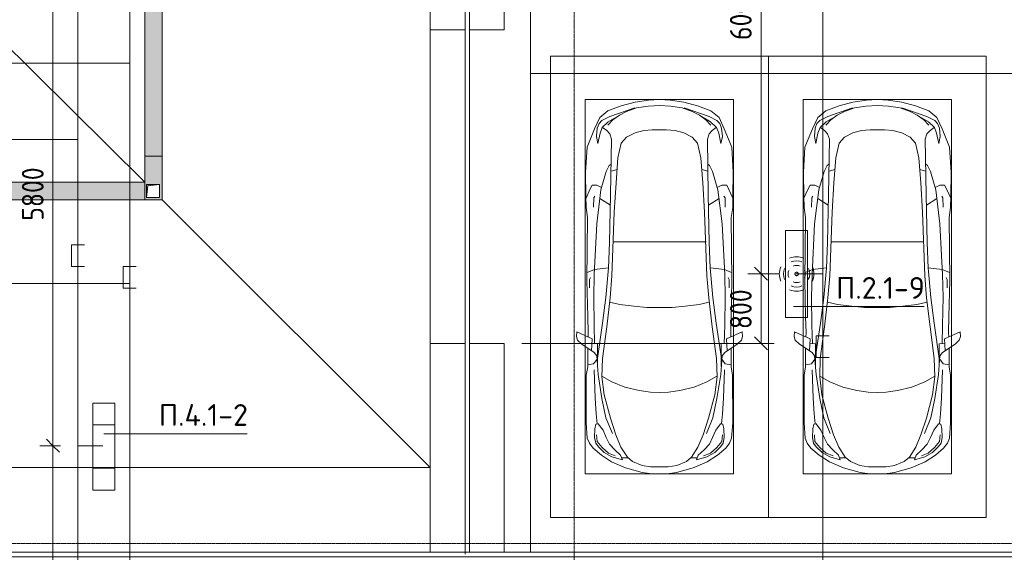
# Model space of a CAD drawing. Header units: millimetres. Extents: x -32229 to 170644, y -13689 to 125138.
# Tile 95 of 256: x 6975 to 18272, y 75350 to 81468. Entities that reach past the tile are written whole.
import ezdxf

# ---------------------------------------------------------------- set-up
doc = ezdxf.new("R2010")
doc.units = ezdxf.units.MM
doc.linetypes.add('ADSK_Линия сетки', pattern=[25, 20, -2.5, 0, -2.5])
for name, color, linetype, lineweight in [('A-ANNO-DIMS', 7, 'Continuous', 9), ('A-ANNO-DIMS-200', 7, 'Continuous', 9), ('A-ANNO-NOTE', 7, 'Continuous', 18), ('A-DETL-GENF', 7, 'Continuous', 18), ('A-DETL-THIN', 7, 'Continuous', 9), ('A-FLOR', 7, 'Continuous', 18), ('A-GENM', 7, 'Continuous', 18), ('C-PRKG', 7, 'Continuous', 18), ('G-ANNO-TEXT', 7, 'Continuous', 9), ('M-EQPM', 7, 'Continuous', 18), ('S-COLS', 7, 'Continuous', 18), ('S-GRID', 7, 'Continuous', 9)]:
    doc.layers.add(name, color=color, linetype=linetype, lineweight=lineweight)
doc.layers.add('A-DETL', color=7, linetype='Continuous', lineweight=9, true_color=0x00a600)
doc.styles.add('GOST Common_6', font='GOST_Common.ttf', dxfattribs={"width": 0.9, "height": 250})
doc.styles.add('ISOCPEUR', font='isocpeur.ttf', dxfattribs={"height": 250})
doc.dimstyles.new('ГОСТ_2_5_мм2', dxfattribs={"dimscale": 304.8, "dimtxt": 251.428749, "dimasz": 0.492126, "dimexe": 0.492126, "dimexo": 0.656168, "dimgap": 0.098425, "dimtad": 1, "dimdec": 0, "dimdsep": 46, "dimtxsty": 'GOST Common_6', "dimblk1": 'OBLIQUE', "dimblk2": 'OBLIQUE', "dimsah": 1, "dimcen": 0.09, "dimazin": 2, "dimtfac": 1, "dimtdec": 4, "dimtix": 1, "dimtmove": 0, "dimatfit": 3, "dimfxl": 1, "dimtvp": 1, "dimtolj": 1, "dimtzin": 0, "dimarcsym": 2})

# ---------------------------------------------------------------- blocks, each defined once
blk = doc.blocks.new('АР_Машиноместо - 5300x2500_С-V13--01 ЭО')
at = {"layer": 'A-DETL-GENF', "color": 253, "lineweight": 13, "true_color": 0xaaaaaa}
for p, q in [((1053, -518), (862, -572)), ((1165, -503), (1053, -518)), ((1250, -500), (1165, -503)), ((1250, -500), (1335, -503)), ((1335, -503), (1447, -518)), ((1447, -518), (1638, -572)), ((702, -640), (584, -715)), ((862, -572), (702, -640)), ((825, -661), (704, -696)), ((805, -716), (825, -661)), ((941, -642), (882, -692)), ((1051, -599), (941, -642)), ((1149, -583), (1051, -599)), ((1250, -582), (1149, -583)), ((1250, -582), (1351, -583)), ((1351, -583), (1449, -599)), ((1449, -599), (1559, -642)), ((1559, -642), (1618, -692)), ((1638, -572), (1798, -640)), ((1695, -716), (1675, -661)), ((1675, -661), (1796, -696)), ((1798, -640), (1916, -715)), ((584, -715), (489, -796)), ((616, -746), (550, -812)), ((704, -696), (616, -746)), ((677, -844), (738, -778)), ((738, -778), (805, -716)), ((882, -692), (809, -809)), ((888, -686), (815, -687)), ((1612, -686), (1685, -687)), ((1618, -692), (1691, -809)), ((1762, -778), (1695, -716)), ((1823, -844), (1762, -778)), ((1796, -696), (1884, -746)), ((1884, -746), (1950, -812)), ((1916, -715), (2011, -796)), ((446, -853), (421, -911)), ((489, -796), (446, -853)), ((519, -852), (506, -920)), ((550, -812), (519, -852)), ((639, -920), (677, -844)), ((809, -809), (749, -950)), ((1691, -809), (1751, -950)), ((1861, -920), (1823, -844)), ((1950, -812), (1981, -852)), ((1981, -852), (1994, -920)), ((2011, -796), (2054, -853)), ((2054, -853), (2079, -911)), ((421, -911), (409, -1087)), ((506, -920), (510, -1019)), ((549, -1076), (603, -1005)), ((603, -1005), (639, -920)), ((749, -950), (687, -1141)), ((1751, -950), (1813, -1141)), ((1897, -1005), (1861, -920)), ((1951, -1076), (1897, -1005)), ((1994, -920), (1990, -1019)), ((2079, -911), (2091, -1087)), ((409, -1087), (411, -1634)), ((510, -1019), (522, -1074)), ((522, -1074), (549, -1076)), ((1978, -1074), (1951, -1076)), ((1990, -1019), (1978, -1074)), ((2091, -1087), (2089, -1634)), ((687, -1141), (615, -1410)), ((1813, -1141), (1885, -1410)), ((615, -1410), (589, -1616)), ((853, -1499), (1017, -1460)), ((1017, -1460), (1147, -1439)), ((1147, -1439), (1250, -1434)), ((1353, -1439), (1250, -1434)), ((1483, -1460), (1353, -1439)), ((1647, -1499), (1483, -1460)), ((1885, -1410), (1911, -1616)), ((590, -1624), (704, -1557)), ((704, -1557), (853, -1499)), ((1796, -1557), (1647, -1499)), ((1910, -1624), (1796, -1557)), ((411, -1634), (427, -1731)), ((547, -1643), (531, -1858)), ((589, -1616), (596, -1825)), ((1911, -1616), (1904, -1825)), ((1953, -1643), (1969, -1858)), ((2089, -1634), (2073, -1731)), ((427, -1731), (427, -1943)), ((495, -1765), (427, -1753)), ((534, -1817), (495, -1765)), ((597, -2231), (535, -1798)), ((541, -1994), (540, -1733)), ((1903, -2231), (1965, -1798)), ((1959, -1994), (1960, -1733)), ((1966, -1817), (2005, -1765)), ((2005, -1765), (2073, -1753)), ((2073, -1731), (2073, -1943)), ((501, -1894), (358, -1990)), ((480, -2053), (471, -1914)), ((531, -1858), (501, -1894)), ((596, -1825), (645, -2192)), ((1904, -1825), (1855, -2192)), ((1969, -1858), (1999, -1894)), ((1999, -1894), (2142, -1990)), ((2020, -2053), (2029, -1914)), ((358, -1990), (309, -2036)), ((541, -1994), (476, -1998)), ((506, -1996), (500, -2210)), ((1959, -1994), (2024, -1998)), ((1994, -1996), (2000, -2210)), ((2142, -1990), (2191, -2036)), ((309, -2036), (297, -2080)), ((297, -2080), (301, -2131)), ((301, -2131), (480, -2053)), ((428, -2308), (432, -2120)), ((432, -2120), (431, -2074)), ((2199, -2131), (2020, -2053)), ((2068, -2120), (2069, -2074)), ((2072, -2308), (2068, -2120)), ((2191, -2036), (2203, -2080)), ((2203, -2080), (2199, -2131)), ((500, -2210), (496, -2532)), ((637, -2526), (597, -2231)), ((645, -2192), (684, -2522)), ((1855, -2192), (1816, -2522)), ((1863, -2526), (1903, -2231)), ((2000, -2210), (2004, -2532)), ((418, -2723), (428, -2308)), ((2082, -2723), (2072, -2308)), ((496, -2532), (501, -2790)), ((637, -2526), (666, -2867)), ((684, -2522), (705, -2775)), ((1816, -2522), (1795, -2775)), ((1863, -2526), (1834, -2867)), ((2004, -2532), (1999, -2790)), ((448, -2639), (448, -2734)), ((2052, -2639), (2052, -2734)), ((426, -3447), (418, -2723)), ((505, -2847), (421, -2813)), ((448, -2734), (460, -2756)), ((501, -2790), (531, -3375)), ((705, -2775), (731, -3508)), ((1795, -2775), (1769, -3508)), ((1999, -2790), (1969, -3375)), ((1995, -2847), (2079, -2813)), ((2052, -2734), (2040, -2756)), ((2074, -3447), (2082, -2723)), ((666, -2867), (505, -2847)), ((666, -2865), (679, -3159)), ((1834, -2865), (1821, -3159)), ((1834, -2867), (1995, -2847)), ((679, -3159), (689, -3706)), ((1821, -3159), (1811, -3706)), ((531, -3375), (579, -3763)), ((1969, -3375), (1921, -3763)), ((409, -3560), (426, -3447)), ((2091, -3560), (2074, -3447)), ((406, -3688), (409, -3560)), ((495, -3566), (497, -3672)), ((687, -3589), (566, -3664)), ((731, -3508), (752, -3846)), ((1769, -3508), (1748, -3846)), ((1813, -3589), (1934, -3664)), ((2005, -3566), (2003, -3672)), ((2094, -3688), (2091, -3560)), ((403, -3968), (406, -3688)), ((408, -3667), (453, -3766)), ((497, -3672), (510, -3691)), ((689, -3706), (700, -4345)), ((1811, -3706), (1800, -4345)), ((2003, -3672), (1990, -3691)), ((2092, -3667), (2047, -3766)), ((2097, -3968), (2094, -3688)), ((453, -3766), (478, -3819)), ((478, -3819), (533, -3818)), ((533, -3818), (586, -3790)), ((579, -3763), (639, -3975)), ((1921, -3763), (1861, -3975)), ((1967, -3818), (1914, -3790)), ((2022, -3819), (1967, -3818)), ((2047, -3766), (2022, -3819)), ((752, -3846), (774, -4133)), ((1748, -3846), (1726, -4133)), ((420, -4254), (403, -3968)), ((639, -3975), (675, -4045)), ((675, -4045), (695, -4058)), ((1825, -4045), (1805, -4058)), ((1861, -3975), (1825, -4045)), ((2080, -4254), (2097, -3968)), ((774, -4133), (812, -4299)), ((1726, -4133), (1688, -4299)), ((507, -4463), (420, -4254)), ((1993, -4463), (2080, -4254)), ((544, -4295), (528, -4375)), ((528, -4375), (536, -4471)), ((569, -4413), (544, -4295)), ((700, -4345), (680, -4406)), ((812, -4299), (873, -4370)), ((873, -4370), (970, -4419)), ((1627, -4370), (1530, -4419)), ((1688, -4299), (1627, -4370)), ((1800, -4345), (1820, -4406)), ((1931, -4413), (1956, -4295)), ((1956, -4295), (1972, -4375)), ((1972, -4375), (1964, -4471)), ((566, -4595), (507, -4463)), ((536, -4471), (558, -4526)), ((595, -4479), (569, -4413)), ((662, -4543), (595, -4479)), ((645, -4445), (597, -4481)), ((680, -4406), (645, -4445)), ((717, -4569), (660, -4505)), ((970, -4419), (1070, -4447)), ((1070, -4447), (1167, -4453)), ((1167, -4453), (1250, -4454)), ((1333, -4453), (1250, -4454)), ((1430, -4447), (1333, -4453)), ((1530, -4419), (1430, -4447)), ((1783, -4569), (1840, -4505)), ((1820, -4406), (1855, -4445)), ((1838, -4543), (1905, -4479)), ((1855, -4445), (1903, -4481)), ((1905, -4479), (1931, -4413)), ((1934, -4595), (1993, -4463)), ((1964, -4471), (1942, -4526)), ((558, -4526), (591, -4560)), ((659, -4670), (566, -4595)), ((591, -4560), (681, -4606)), ((788, -4618), (662, -4543)), ((681, -4606), (967, -4704)), ((791, -4620), (717, -4569)), ((874, -4665), (791, -4620)), ((1819, -4606), (1533, -4704)), ((1626, -4665), (1709, -4620)), ((1709, -4620), (1783, -4569)), ((1712, -4618), (1838, -4543)), ((1909, -4560), (1819, -4606)), ((1841, -4670), (1934, -4595)), ((1942, -4526), (1909, -4560)), ((813, -4729), (659, -4670)), ((970, -4772), (813, -4729)), ((988, -4707), (874, -4665)), ((1122, -4726), (988, -4707)), ((1250, -4732), (1122, -4726)), ((1250, -4732), (1378, -4726)), ((1378, -4726), (1512, -4707)), ((1512, -4707), (1626, -4665)), ((1530, -4772), (1687, -4729)), ((1687, -4729), (1841, -4670)), ((1126, -4794), (970, -4772)), ((1250, -4800), (1126, -4794)), ((1250, -4800), (1374, -4794)), ((1374, -4794), (1530, -4772))]:
    blk.add_line(p, q, dxfattribs=at)
at = {"layer": 'A-DETL-GENF', "color": 254, "lineweight": 13, "true_color": 0xd4d4d4}
for p, q in [((665, -740), (592, -805)), ((743, -708), (665, -740)), ((1757, -708), (1835, -740)), ((1835, -740), (1908, -805)), ((535, -874), (528, -949)), ((592, -805), (535, -874)), ((1908, -805), (1965, -874)), ((1965, -874), (1972, -949)), ((710, -963), (637, -1146)), ((1790, -963), (1863, -1146)), ((537, -1076), (525, -1189)), ((1963, -1076), (1975, -1189)), ((525, -1189), (514, -1369)), ((637, -1146), (590, -1368)), ((1863, -1146), (1910, -1368)), ((1975, -1189), (1986, -1369)), ((514, -1369), (502, -1696)), ((590, -1368), (547, -1643)), ((1910, -1368), (1953, -1643)), ((1986, -1369), (1998, -1696)), ((678, -2473), (795, -2446)), ((795, -2446), (956, -2427)), ((956, -2427), (1105, -2414)), ((1105, -2414), (1250, -2413)), ((1395, -2414), (1250, -2413)), ((1544, -2427), (1395, -2414)), ((1705, -2446), (1544, -2427)), ((1822, -2473), (1705, -2446)), ((715, -3168), (1250, -3167)), ((1785, -3168), (1250, -3167)), ((695, -3980), (765, -3997)), ((1805, -3980), (1735, -3997))]:
    blk.add_line(p, q, dxfattribs=at)
at = {"layer": 'C-PRKG', "color": 253, "lineweight": 13, "true_color": 0xaaaaaa}
for p, q in [((2500, 0), (0, 0)), ((0, 0), (0, -5300)), ((2500, 0), (2500, -5300)), ((400, -500), (400, -4800)), ((400, -500), (2100, -500)), ((2100, -500), (2100, -4800)), ((400, -4800), (2100, -4800)), ((2500, -5300), (0, -5300))]:
    blk.add_line(p, q, dxfattribs=at)
blk = doc.blocks.new('АР_Машиноместо - 5300x2500_С-V11--01 ЭО')
at = {"layer": 'A-DETL-GENF', "color": 253, "lineweight": 13, "true_color": 0xaaaaaa}
for p, q in [((970, 4772), (813, 4729)), ((1126, 4794), (970, 4772)), ((1250, 4800), (1126, 4794)), ((1250, 4800), (1374, 4794)), ((1374, 4794), (1530, 4772)), ((1530, 4772), (1687, 4729)), ((659, 4670), (566, 4595)), ((813, 4729), (659, 4670)), ((681, 4606), (967, 4704)), ((874, 4665), (791, 4620)), ((988, 4707), (874, 4665)), ((1122, 4726), (988, 4707)), ((1250, 4732), (1122, 4726)), ((1250, 4732), (1378, 4726)), ((1378, 4726), (1512, 4707)), ((1512, 4707), (1626, 4665)), ((1819, 4606), (1533, 4704)), ((1626, 4665), (1709, 4620)), ((1687, 4729), (1841, 4670)), ((1841, 4670), (1934, 4595)), ((566, 4595), (507, 4463)), ((536, 4471), (558, 4526)), ((558, 4526), (591, 4560)), ((591, 4560), (681, 4606)), ((662, 4543), (595, 4479)), ((717, 4569), (660, 4505)), ((788, 4618), (662, 4543)), ((791, 4620), (717, 4569)), ((1709, 4620), (1783, 4569)), ((1712, 4618), (1838, 4543)), ((1783, 4569), (1840, 4505)), ((1909, 4560), (1819, 4606)), ((1838, 4543), (1905, 4479)), ((1942, 4526), (1909, 4560)), ((1934, 4595), (1993, 4463)), ((1964, 4471), (1942, 4526)), ((507, 4463), (420, 4254)), ((528, 4375), (536, 4471)), ((569, 4413), (544, 4295)), ((595, 4479), (569, 4413)), ((645, 4445), (597, 4481)), ((680, 4406), (645, 4445)), ((700, 4345), (680, 4406)), ((873, 4370), (970, 4419)), ((970, 4419), (1070, 4447)), ((1070, 4447), (1167, 4453)), ((1167, 4453), (1250, 4454)), ((1333, 4453), (1250, 4454)), ((1430, 4447), (1333, 4453)), ((1530, 4419), (1430, 4447)), ((1627, 4370), (1530, 4419)), ((1800, 4345), (1820, 4406)), ((1820, 4406), (1855, 4445)), ((1855, 4445), (1903, 4481)), ((1905, 4479), (1931, 4413)), ((1931, 4413), (1956, 4295)), ((1972, 4375), (1964, 4471)), ((1993, 4463), (2080, 4254)), ((544, 4295), (528, 4375)), ((689, 3706), (700, 4345)), ((774, 4133), (812, 4299)), ((812, 4299), (873, 4370)), ((1688, 4299), (1627, 4370)), ((1726, 4133), (1688, 4299)), ((1811, 3706), (1800, 4345)), ((1956, 4295), (1972, 4375)), ((420, 4254), (403, 3968)), ((2080, 4254), (2097, 3968)), ((752, 3846), (774, 4133)), ((1748, 3846), (1726, 4133)), ((403, 3968), (406, 3688)), ((579, 3763), (639, 3975)), ((639, 3975), (675, 4045)), ((675, 4045), (695, 4058)), ((1825, 4045), (1805, 4058)), ((1861, 3975), (1825, 4045)), ((1921, 3763), (1861, 3975)), ((2097, 3968), (2094, 3688)), ((731, 3508), (752, 3846)), ((1769, 3508), (1748, 3846)), ((408, 3667), (453, 3766)), ((453, 3766), (478, 3819)), ((478, 3819), (533, 3818)), ((531, 3375), (579, 3763)), ((533, 3818), (586, 3790)), ((1967, 3818), (1914, 3790)), ((1969, 3375), (1921, 3763)), ((2022, 3819), (1967, 3818)), ((2047, 3766), (2022, 3819)), ((2092, 3667), (2047, 3766)), ((406, 3688), (409, 3560)), ((495, 3566), (497, 3672)), ((497, 3672), (510, 3691)), ((687, 3589), (566, 3664)), ((679, 3159), (689, 3706)), ((1821, 3159), (1811, 3706)), ((1813, 3589), (1934, 3664)), ((2003, 3672), (1990, 3691)), ((2005, 3566), (2003, 3672)), ((2094, 3688), (2091, 3560)), ((409, 3560), (426, 3447)), ((705, 2775), (731, 3508)), ((1795, 2775), (1769, 3508)), ((2091, 3560), (2074, 3447)), ((426, 3447), (418, 2723)), ((2074, 3447), (2082, 2723)), ((501, 2790), (531, 3375)), ((1999, 2790), (1969, 3375)), ((666, 2865), (679, 3159)), ((1834, 2865), (1821, 3159)), ((505, 2847), (421, 2813)), ((666, 2867), (505, 2847)), ((637, 2526), (666, 2867)), ((1834, 2867), (1995, 2847)), ((1863, 2526), (1834, 2867)), ((1995, 2847), (2079, 2813)), ((418, 2723), (428, 2308)), ((448, 2734), (460, 2756)), ((448, 2639), (448, 2734)), ((496, 2532), (501, 2790)), ((684, 2522), (705, 2775)), ((1816, 2522), (1795, 2775)), ((2004, 2532), (1999, 2790)), ((2052, 2734), (2040, 2756)), ((2052, 2639), (2052, 2734)), ((2082, 2723), (2072, 2308)), ((500, 2210), (496, 2532)), ((637, 2526), (597, 2231)), ((645, 2192), (684, 2522)), ((1855, 2192), (1816, 2522)), ((1863, 2526), (1903, 2231)), ((2000, 2210), (2004, 2532)), ((428, 2308), (432, 2120)), ((2072, 2308), (2068, 2120)), ((506, 1996), (500, 2210)), ((597, 2231), (535, 1798)), ((596, 1825), (645, 2192)), ((1904, 1825), (1855, 2192)), ((1903, 2231), (1965, 1798)), ((1994, 1996), (2000, 2210)), ((297, 2080), (301, 2131)), ((309, 2036), (297, 2080)), ((301, 2131), (480, 2053)), ((358, 1990), (309, 2036)), ((432, 2120), (431, 2074)), ((480, 2053), (471, 1914)), ((2199, 2131), (2020, 2053)), ((2020, 2053), (2029, 1914)), ((2068, 2120), (2069, 2074)), ((2142, 1990), (2191, 2036)), ((2191, 2036), (2203, 2080)), ((2203, 2080), (2199, 2131)), ((501, 1894), (358, 1990)), ((427, 1731), (427, 1943)), ((541, 1994), (476, 1998)), ((541, 1994), (540, 1733)), ((1959, 1994), (2024, 1998)), ((1959, 1994), (1960, 1733)), ((1999, 1894), (2142, 1990)), ((2073, 1731), (2073, 1943)), ((534, 1817), (495, 1765)), ((531, 1858), (501, 1894)), ((547, 1643), (531, 1858)), ((589, 1616), (596, 1825)), ((1911, 1616), (1904, 1825)), ((1953, 1643), (1969, 1858)), ((1966, 1817), (2005, 1765)), ((1969, 1858), (1999, 1894)), ((411, 1634), (427, 1731)), ((495, 1765), (427, 1753)), ((2005, 1765), (2073, 1753)), ((2089, 1634), (2073, 1731)), ((409, 1087), (411, 1634)), ((615, 1410), (589, 1616)), ((590, 1624), (704, 1557)), ((1910, 1624), (1796, 1557)), ((1885, 1410), (1911, 1616)), ((2091, 1087), (2089, 1634)), ((704, 1557), (853, 1499)), ((853, 1499), (1017, 1460)), ((1647, 1499), (1483, 1460)), ((1796, 1557), (1647, 1499)), ((687, 1141), (615, 1410)), ((1017, 1460), (1147, 1439)), ((1147, 1439), (1250, 1434)), ((1353, 1439), (1250, 1434)), ((1483, 1460), (1353, 1439)), ((1813, 1141), (1885, 1410)), ((749, 950), (687, 1141)), ((1751, 950), (1813, 1141)), ((421, 911), (409, 1087)), ((506, 920), (510, 1019)), ((510, 1019), (522, 1074)), ((522, 1074), (549, 1076)), ((549, 1076), (603, 1005)), ((1951, 1076), (1897, 1005)), ((1978, 1074), (1951, 1076)), ((1990, 1019), (1978, 1074)), ((1994, 920), (1990, 1019)), ((2079, 911), (2091, 1087)), ((446, 853), (421, 911)), ((519, 852), (506, 920)), ((603, 1005), (639, 920)), ((639, 920), (677, 844)), ((809, 809), (749, 950)), ((1691, 809), (1751, 950)), ((1861, 920), (1823, 844)), ((1897, 1005), (1861, 920)), ((1981, 852), (1994, 920)), ((2054, 853), (2079, 911)), ((489, 796), (446, 853)), ((584, 715), (489, 796)), ((550, 812), (519, 852)), ((616, 746), (550, 812)), ((677, 844), (738, 778)), ((882, 692), (809, 809)), ((1618, 692), (1691, 809)), ((1823, 844), (1762, 778)), ((1884, 746), (1950, 812)), ((1916, 715), (2011, 796)), ((1950, 812), (1981, 852)), ((2011, 796), (2054, 853)), ((702, 640), (584, 715)), ((704, 696), (616, 746)), ((825, 661), (704, 696)), ((738, 778), (805, 716)), ((805, 716), (825, 661)), ((888, 686), (815, 687)), ((941, 642), (882, 692)), ((1559, 642), (1618, 692)), ((1612, 686), (1685, 687)), ((1695, 716), (1675, 661)), ((1675, 661), (1796, 696)), ((1762, 778), (1695, 716)), ((1796, 696), (1884, 746)), ((1798, 640), (1916, 715)), ((862, 572), (702, 640)), ((1053, 518), (862, 572)), ((1051, 599), (941, 642)), ((1149, 583), (1051, 599)), ((1250, 582), (1149, 583)), ((1250, 582), (1351, 583)), ((1351, 583), (1449, 599)), ((1447, 518), (1638, 572)), ((1449, 599), (1559, 642)), ((1638, 572), (1798, 640)), ((1165, 503), (1053, 518)), ((1250, 500), (1165, 503)), ((1250, 500), (1335, 503)), ((1335, 503), (1447, 518))]:
    blk.add_line(p, q, dxfattribs=at)
at = {"layer": 'A-DETL-GENF', "color": 254, "lineweight": 13, "true_color": 0xd4d4d4}
for p, q in [((695, 3980), (765, 3997)), ((1805, 3980), (1735, 3997)), ((715, 3168), (1250, 3167)), ((1785, 3168), (1250, 3167)), ((678, 2473), (795, 2446)), ((795, 2446), (956, 2427)), ((956, 2427), (1105, 2414)), ((1105, 2414), (1250, 2413)), ((1395, 2414), (1250, 2413)), ((1544, 2427), (1395, 2414)), ((1705, 2446), (1544, 2427)), ((1822, 2473), (1705, 2446)), ((514, 1369), (502, 1696)), ((1986, 1369), (1998, 1696)), ((590, 1368), (547, 1643)), ((1910, 1368), (1953, 1643)), ((525, 1189), (514, 1369)), ((637, 1146), (590, 1368)), ((1863, 1146), (1910, 1368)), ((1975, 1189), (1986, 1369)), ((537, 1076), (525, 1189)), ((710, 963), (637, 1146)), ((1790, 963), (1863, 1146)), ((1963, 1076), (1975, 1189)), ((535, 874), (528, 949)), ((1965, 874), (1972, 949)), ((592, 805), (535, 874)), ((665, 740), (592, 805)), ((1835, 740), (1908, 805)), ((1908, 805), (1965, 874)), ((743, 708), (665, 740)), ((1757, 708), (1835, 740))]:
    blk.add_line(p, q, dxfattribs=at)
at = {"layer": 'C-PRKG', "color": 253, "lineweight": 13, "true_color": 0xaaaaaa}
for p, q in [((2500, 5300), (0, 5300)), ((0, 0), (0, 5300)), ((2500, 0), (2500, 5300)), ((400, 4800), (2100, 4800)), ((400, 500), (400, 4800)), ((2100, 500), (2100, 4800)), ((400, 500), (2100, 500)), ((2500, 0), (0, 0))]:
    blk.add_line(p, q, dxfattribs=at)
blk = doc.blocks.new('АР_Лоток - 200х100h_ЛВ1-7189388--01 ЭО')
at = {"layer": 'M-EQPM', "lineweight": 13, "true_color": 0xf3f3f3}
blk.add_hatch(color=7, dxfattribs=at).paths.add_polyline_path([(0, -100), (5545, -100), (5545, 100), (0, 100)])
at = {"layer": 'M-EQPM', "color": 253, "lineweight": 13, "true_color": 0xaaaaaa}
for p, q in [((5545, 100), (0, 100)), ((0, 100), (0, -100)), ((5545, -100), (5545, 100)), ((0, -100), (5545, -100))]:
    blk.add_line(p, q, dxfattribs=at)
blk = doc.blocks.new('АР_Лоток - 200х100h_ЛВ1-7189403--01 ЭО')
at = {"layer": 'M-EQPM', "lineweight": 13, "true_color": 0xf3f3f3}
blk.add_hatch(color=7, dxfattribs=at).paths.add_polyline_path([(11175, 100), (0, 100), (1, -100), (11175, -100), (11175, 27)])
at = {"layer": 'M-EQPM', "color": 253, "lineweight": 13, "true_color": 0xaaaaaa}
blk.add_line((11175, -100), (11175, 100), dxfattribs=at)
blk = doc.blocks.new('АР_Канал вертикальный прямоугольный - ВК-5403405--01 ЭО')
at = {"layer": 'M-EQPM', "lineweight": 13, "true_color": 0xe2e2e2}
blk.add_hatch(color=254, dxfattribs=at).paths.add_polyline_path([(-75, -75), (-60, 60), (75, 75), (-75, 75)])
at = {"layer": 'M-EQPM', "color": 253, "lineweight": 13, "true_color": 0xaaaaaa}
for p, q in [((75, 75), (-75, 75)), ((-75, 75), (-75, -75)), ((75, 75), (-75, 75)), ((-75, 75), (-75, -75)), ((-75, -75), (-75, 75)), ((-75, 75), (75, 75)), ((-75, -75), (-60, 60)), ((-75, -75), (-60, 60)), ((-60, 60), (75, 75)), ((-60, 60), (75, 75)), ((75, -75), (75, 75)), ((75, 75), (75, -75)), ((-75, -75), (75, -75)), ((75, -75), (-75, -75))]:
    blk.add_line(p, q, dxfattribs=at)
blk = doc.blocks.new('АР_Лоток - 200х100h-V101--01 ЭО')
at = {"layer": 'M-EQPM', "lineweight": 13, "true_color": 0xf3f3f3}
h = blk.add_hatch(color=7, dxfattribs=at)
h.paths.add_polyline_path([(500, 58), (500, 100), (0, 100), (0, -100), (500, -100), (500, 27)])
h.paths.add_polyline_path([(475, -65), (475, -80), (325, -80), (325, 70), (475, 70), (475, 27)])
at = {"layer": 'M-EQPM', "color": 253, "lineweight": 13, "true_color": 0xaaaaaa}
blk.add_line((0, 100), (0, -100), dxfattribs=at)
blk = doc.blocks.new('АР-Заполнение деф_ шва - Д_ш_-4313385--01 ЭО')
at = {"layer": 'A-GENM', "color": 253, "lineweight": 13, "true_color": 0xaaaaaa}
for p, q in [((75, 25), (6450, 25)), ((0, -25), (6450, -25))]:
    blk.add_line(p, q, dxfattribs=at)
blk = doc.blocks.new('АР-Заполнение деф_ шва - Д_ш_-4313324--01 ЭО')
at = {"layer": 'A-GENM', "color": 253, "lineweight": 13, "true_color": 0xaaaaaa}
for p, q in [((0, 25), (6300, 25)), ((0, -25), (6300, -25))]:
    blk.add_line(p, q, dxfattribs=at)
blk = doc.blocks.new('АР-Заполнение деф_ шва - Д_ш_-4331501--01 ЭО')
at = {"layer": 'A-GENM', "color": 253, "lineweight": 13, "true_color": 0xaaaaaa}
for p, q in [((0, 25), (3600, 25)), ((0, -25), (3600, -25))]:
    blk.add_line(p, q, dxfattribs=at)
blk = doc.blocks.new('АР-Заполнение деф_ шва - Д_ш__Пристенный-V110--01 ЭО')
at = {"layer": 'A-GENM', "color": 253, "lineweight": 13, "true_color": 0xaaaaaa}
for p, q in [((400, 25), (450, 25)), ((0, -25), (850, -25))]:
    blk.add_line(p, q, dxfattribs=at)
blk = doc.blocks.new('Наметкина 10_РД_АР_П_rvt-1--01 ЭО')
at = {"layer": 'A-FLOR', "color": 253, "lineweight": 13, "true_color": 0xaaaaaa}
for p, q in [((8410, 79600), (8410, 91074)), ((8610, 91075), (8610, 79600)), ((5310, 82675), (8410, 79600)), ((12835, 75350), (12835, 82450)), ((11685, 81350), (11685, 77750)), ((11685, 81350), (11685, 77750)), ((12085, 77750), (12085, 81350)), ((12135, 81350), (12135, 77750)), ((24510, 80850), (12835, 80850)), ((8610, 79600), (8610, 79400)), ((8610, 79400), (8410, 79400)), ((11685, 76325), (8610, 79400)), ((11685, 76325), (5310, 76325)), ((11685, 76325), (5310, 76325)), ((5310, 75350), (11685, 75350)), ((12085, 75330), (12085, 75350)), ((12535, 75350), (12835, 75350)), ((18835, 75350), (12835, 75350))]:
    blk.add_line(p, q, dxfattribs=at)
at = {"layer": 'S-COLS', "color": 253, "lineweight": 15, "true_color": 0xaaaaaa}
for p, q in [((11685, 83750), (11685, 81350)), ((12085, 81350), (12085, 83750)), ((12135, 83750), (12135, 81350)), ((12535, 81350), (12535, 82450)), ((11685, 81350), (12085, 81350)), ((12135, 81350), (12535, 81350)), ((11685, 77750), (11685, 75350)), ((12085, 77750), (11685, 77750)), ((12085, 75350), (12085, 77750)), ((12135, 77750), (12135, 75350)), ((12535, 77750), (12135, 77750)), ((12535, 75350), (12535, 77750)), ((11685, 75350), (12085, 75350)), ((12135, 75350), (12535, 75350))]:
    blk.add_line(p, q, dxfattribs=at)
at = {"layer": 'A-GENM', "color": 253, "lineweight": 13, "true_color": 0xaaaaaa, "rotation": 270}
blk.add_blockref('АР-Заполнение деф_ шва - Д_ш_-4331501--01 ЭО', (12110, 81350), dxfattribs=at)
at = {"layer": 'A-GENM', "color": 253, "lineweight": 13, "true_color": 0xaaaaaa}
for name, p in [('АР-Заполнение деф_ шва - Д_ш_-4313385--01 ЭО', (5235, 75325)), ('АР-Заполнение деф_ шва - Д_ш__Пристенный-V110--01 ЭО', (11685, 75325)), ('АР-Заполнение деф_ шва - Д_ш_-4313324--01 ЭО', (12535, 75325))]:
    blk.add_blockref(name, p, dxfattribs=at)
at = {"layer": 'C-PRKG', "color": 253, "lineweight": 13, "true_color": 0xaaaaaa}
blk.add_blockref('АР_Машиноместо - 5300x2500_С-V11--01 ЭО', (13065, 75750), dxfattribs=at)
at = {"layer": 'C-PRKG', "color": 253, "lineweight": 13, "true_color": 0xaaaaaa, "rotation": 180}
blk.add_blockref('АР_Машиноместо - 5300x2500_С-V13--01 ЭО', (18065, 75750), dxfattribs=at)
at = {"layer": 'M-EQPM', "color": 253, "lineweight": 13, "true_color": 0xaaaaaa, "rotation": 270}
for name, p in [('АР_Лоток - 200х100h_ЛВ1-7189403--01 ЭО', (8510, 91075)), ('АР_Лоток - 200х100h-V101--01 ЭО', (8510, 79900))]:
    blk.add_blockref(name, p, dxfattribs=at)
at = {"layer": 'M-EQPM', "color": 253, "lineweight": 13, "true_color": 0xaaaaaa}
for name, p in [('АР_Лоток - 200х100h_ЛВ1-7189388--01 ЭО', (2865, 79500)), ('АР_Канал вертикальный прямоугольный - ВК-5403405--01 ЭО', (8505, 79500))]:
    blk.add_blockref(name, p, dxfattribs=at)
blk = doc.blocks.new('DIMBLOCK93--01 ЭО')
at = {"layer": 'A-ANNO-DIMS-200'}
for p, q in [((15481, 84550), (15406, 84625)), ((15689, 84550), (15331, 84550)), ((15481, 84550), (15481, 78550)), ((15481, 84550), (15556, 84475)), ((15481, 84550), (15689, 84550)), ((15685, 78550), (15331, 78550)), ((15481, 78550), (15406, 78625)), ((15481, 78550), (15556, 78475)), ((15481, 78550), (15685, 78550))]:
    blk.add_line(p, q, dxfattribs=at)
at = {"layer": 'A-ANNO-DIMS-200', "color": 0, "insert": (15124, 81235), "char_height": 250, "width": 756.84, "attachment_point": 1, "rotation": 90, "line_spacing_factor": 1.022761, "style": 'GOST Common_6'}
blk.add_mtext('6000', dxfattribs=at)
blk = doc.blocks.new('_Oblique')
at = {"color": 0, "linetype": 'ByBlock', "lineweight": -2}
blk.add_line((-0.5, -0.5), (0.5, 0.5), dxfattribs=at)
blk = doc.blocks.new('DIMBLOCK94--01 ЭО')
at = {"layer": 'A-ANNO-DIMS-200'}
for p, q in [((15685, 78550), (15331, 78550)), ((15481, 78550), (15406, 78625)), ((15481, 78550), (15481, 77750)), ((15481, 78550), (15556, 78475)), ((15481, 78550), (15685, 78550)), ((12735, 77750), (15631, 77750)), ((15481, 77750), (12735, 77750)), ((15481, 77750), (15406, 77825)), ((15481, 77750), (15556, 77675))]:
    blk.add_line(p, q, dxfattribs=at)
at = {"layer": 'A-ANNO-DIMS-200', "color": 0, "insert": (15124, 77914), "char_height": 250, "width": 567.63, "attachment_point": 1, "rotation": 90, "line_spacing_factor": 1.022761, "style": 'GOST Common_6'}
blk.add_mtext('800', dxfattribs=at)
blk = doc.blocks.new('DIMBLOCK98--01 ЭО')
at = {"layer": 'A-ANNO-DIMS-200'}
for p, q in [((5310, 75150), (5310, 73093)), ((5310, 73243), (5310, 75150)), ((8811, 73224), (8811, 73393)), ((5310, 73243), (5235, 73168)), ((5310, 73243), (5385, 73318)), ((5310, 73243), (8811, 73243)), ((8811, 73243), (8736, 73168)), ((8811, 73243), (8886, 73318)), ((8811, 73243), (8811, 73224))]:
    blk.add_line(p, q, dxfattribs=at)
at = {"layer": 'A-ANNO-DIMS-200', "color": 0, "insert": (6745, 73599), "char_height": 250, "width": 756.84, "attachment_point": 1, "line_spacing_factor": 1.022761, "style": 'GOST Common_6'}
blk.add_mtext('3500', dxfattribs=at)
blk = doc.blocks.new('DIMBLOCK147--01 ЭО')
at = {"layer": 'A-ANNO-DIMS-200'}
for p, q in [((7739, 82374), (7206, 82374)), ((7356, 82374), (7281, 82449)), ((7356, 82374), (7356, 76575)), ((7356, 82374), (7431, 82299)), ((7356, 82374), (7739, 82374)), ((7356, 76575), (7281, 76650)), ((7443, 76575), (7206, 76575)), ((7356, 76575), (7431, 76500)), ((7356, 76575), (7443, 76575))]:
    blk.add_line(p, q, dxfattribs=at)
at = {"layer": 'A-ANNO-DIMS-200', "color": 0, "insert": (7000, 79159), "char_height": 250, "width": 756.84, "attachment_point": 1, "rotation": 90, "line_spacing_factor": 1.022761, "style": 'GOST Common_6'}
blk.add_mtext('5800', dxfattribs=at)
blk = doc.blocks.new('DIMBLOCK148--01 ЭО')
at = {"layer": 'A-ANNO-DIMS-200'}
for p, q in [((7356, 76575), (7281, 76650)), ((7443, 76575), (7206, 76575)), ((7356, 76575), (7356, 66575)), ((7356, 76575), (7431, 76500)), ((7356, 76575), (7443, 76575)), ((7731, 66575), (7206, 66575)), ((7356, 66575), (7281, 66650)), ((7356, 66575), (7431, 66500)), ((7356, 66575), (7731, 66575))]:
    blk.add_line(p, q, dxfattribs=at)
at = {"layer": 'A-ANNO-DIMS-200', "color": 0, "insert": (7000, 71204), "char_height": 250, "width": 889.8, "attachment_point": 1, "rotation": 90, "line_spacing_factor": 1.022761, "style": 'GOST Common_6'}
blk.add_mtext('10000', dxfattribs=at)

msp = doc.modelspace()

# ---------------------------------------------------------------- linework, layer by layer
at = {"layer": 'A-ANNO-NOTE', "color": 5, "lineweight": 9, "true_color": 0x0000ff}
for p, q in [((15762.9, 78047.3), (15762.9, 79047.3)), ((15762.9, 79047.3), (16015.6, 79047.3)), ((16015.6, 79047.3), (16015.6, 78047.3)), ((16015.6, 78047.3), (15762.9, 78047.3))]:
    msp.add_line(p, q, dxfattribs=at)
at = {"layer": 'A-ANNO-NOTE', "color": 1, "lineweight": 9, "true_color": 0xff0000}
for p, q in [((7813.9, 76064.8), (7813.9, 77064.8)), ((7813.9, 77064.8), (8066.6, 77064.8)), ((8066.6, 77064.8), (8066.6, 76064.8)), ((7813.9, 76814.8), (8066.6, 76814.8)), ((8066.6, 76314.8), (7813.9, 76314.8)), ((8066.6, 76064.8), (7813.9, 76064.8))]:
    msp.add_line(p, q, dxfattribs=at)
at = {"layer": 'A-ANNO-NOTE', "color": 5, "lineweight": 9, "true_color": 0x0000ff}
for centre in [(15888.4, 78547.3), (15889.3, 78548.2), (15889.3, 78546.4), (15890.2, 78547.3)]:
    msp.add_circle(centre, 20, dxfattribs=at)
for centre, radius, start, end in [((15889.3, 78546.4), 199.6, 66, 114), ((15889.3, 78546.4), 151.5, 66, 114), ((15889.3, 78546.4), 99.8, 66, 114), ((15890.2, 78547.3), 199.6, 156, 204), ((15890.2, 78547.3), 151.5, 156, 204), ((15890.2, 78547.3), 99.8, 156, 204), ((15888.4, 78547.3), 99.8, 336, 24), ((15888.4, 78547.3), 151.5, 336, 24), ((15888.4, 78547.3), 199.6, 336, 24), ((15889.3, 78548.2), 151.5, 246, 294), ((15889.3, 78548.2), 99.8, 246, 294), ((15889.3, 78548.2), 199.6, 246, 294)]:
    msp.add_arc(centre, radius, start, end, dxfattribs=at)
at = {"layer": 'A-DETL', "color": 1, "true_color": 0xff0000}
for p, q in [((7643.2, 41595), (7643.2, 96772.6)), ((-12062.5, 80090.4), (7643.2, 80090.4)), ((7718.2, 78882.4), (7568.2, 78882.4)), ((7568.2, 78882.4), (7568.2, 78632.4)), ((7568.2, 78632.4), (7718.2, 78632.4)), ((7929.9, 76574.5), (7643.2, 76574.5))]:
    msp.add_line(p, q, dxfattribs=at)
at = {"layer": 'A-DETL', "color": 5, "true_color": 0x0000ff}
for p, q in [((8238.2, 38174.6), (8238.2, 96167.2)), ((16188.3, 90550.5), (16188.3, 72426.4)), ((-7370.2, 80967.5), (8238.2, 80967.5)), ((8312.6, 78632.4), (8162.6, 78632.4)), ((8162.6, 78632.4), (8162.6, 78382.4)), ((15885.5, 78550.4), (16188.3, 78550.4)), ((2735.2, 78436.2), (8238.2, 78436.2)), ((8162.6, 78382.4), (8312.6, 78382.4)), ((16263.3, 77836.4), (16113.3, 77836.4)), ((16113.3, 77836.4), (16113.3, 77586.4)), ((16113.3, 77586.4), (16263.3, 77586.4))]:
    msp.add_line(p, q, dxfattribs=at)
at = {"layer": 'A-DETL-THIN'}
for p, q in [((15853.8, 78171.9), (17353.8, 78171.9)), ((7941.2, 76712.5), (9583.5, 76712.5))]:
    msp.add_line(p, q, dxfattribs=at)
at = {"layer": 'S-GRID', "color": 253, "linetype": 'ADSK_Линия сетки', "true_color": 0xaaaaaa}
for p, q in [((13335.3, -12088.9), (13335.3, 125138.4)), ((131381.2, 75450), (-30593.4, 75450))]:
    msp.add_line(p, q, dxfattribs=at)

# ---------------------------------------------------------------- block references
at = {"lineweight": 5}
msp.add_blockref('Наметкина 10_РД_АР_П_rvt-1--01 ЭО', (0, 0), dxfattribs=at)

# ---------------------------------------------------------------- texts
at = {"layer": 'G-ANNO-TEXT', "char_height": 250, "attachment_point": 1, "line_spacing_factor": 1.139951, "style": 'ISOCPEUR'}
for s, insert, width in [('\\pt600,1200,1800,2400,3000,3600,4200,4800,5400,6000,6600,7200,7800,8400,9000,9600,10200,10800,11400,12000,12600,13200,13800,14400,15000,15600,16200,16800,17400,18000,18600,19200;П.2.1-9', (16341.5, 78512.2), 1016.06), ('\\pt600,1200,1800,2400,3000,3600,4200,4800,5400,6000,6600,7200,7800,8400,9000,9600,10200,10800,11400,12000,12600,13200,13800,14400,15000,15600,16200,16800,17400,18000,18600,19200;П.4.1-2', (8571.2, 77052.8), 1042.32)]:
    msp.add_mtext(s, dxfattribs=dict(at, insert=insert, width=width))

# ---------------------------------------------------------------- dimensions: what is measured, and where the dimension line sits
at = {"layer": 'A-ANNO-DIMS'}
for base, p1, p2, override, picture, middle in [((15480.6, 78550.4), (15888.7, 84550.2), (15885.5, 78550.4), {"dimpost": '<>', "dimfxl": 5999.764422}, 'DIMBLOCK93--01 ЭО', (15325.6, 81550.3)), ((7356.2, 76574.5), (7939, 82374.4), (7643.2, 76574.5), {"dimpost": '<>', "dimfxl": 5807.380385}, 'DIMBLOCK147--01 ЭО', (7201.2, 79474.5)), ((15480.6, 77750), (15885.5, 78550.4), (12535.3, 77750), {"dimpost": '<>', "dimfxl": 3444.466856}, 'DIMBLOCK94--01 ЭО', (15325.6, 78150.2)), ((7356.2, 66574.6), (7643.2, 76574.5), (7930.9, 66574.6), {"dimpost": '<>', "dimfxl": 10004.068904}, 'DIMBLOCK148--01 ЭО', (7201.2, 71574.6))]:
    dim = msp.add_linear_dim(base=base, p1=p1, p2=p2, angle=90, dimstyle='ГОСТ_2_5_мм2', override=override, dxfattribs=at)
    dim.commit()
    dim.dimension.update_dxf_attribs({"geometry": picture, "text_midpoint": middle})
dim = msp.add_linear_dim(base=(8810.7514, 73242.7301), p1=(5310.2942, 75350.0074), p2=(8810.7514, 73024.2126), dimstyle='ГОСТ_2_5_мм2', override={"dimpost": '<>', "dimfxl": 4202.680387}, dxfattribs=at)
dim.commit()
dim.dimension.update_dxf_attribs({"geometry": 'DIMBLOCK98--01 ЭО', "text_midpoint": (7060.5228, 73397.7301)})

doc.saveas('drawing.dxf')
